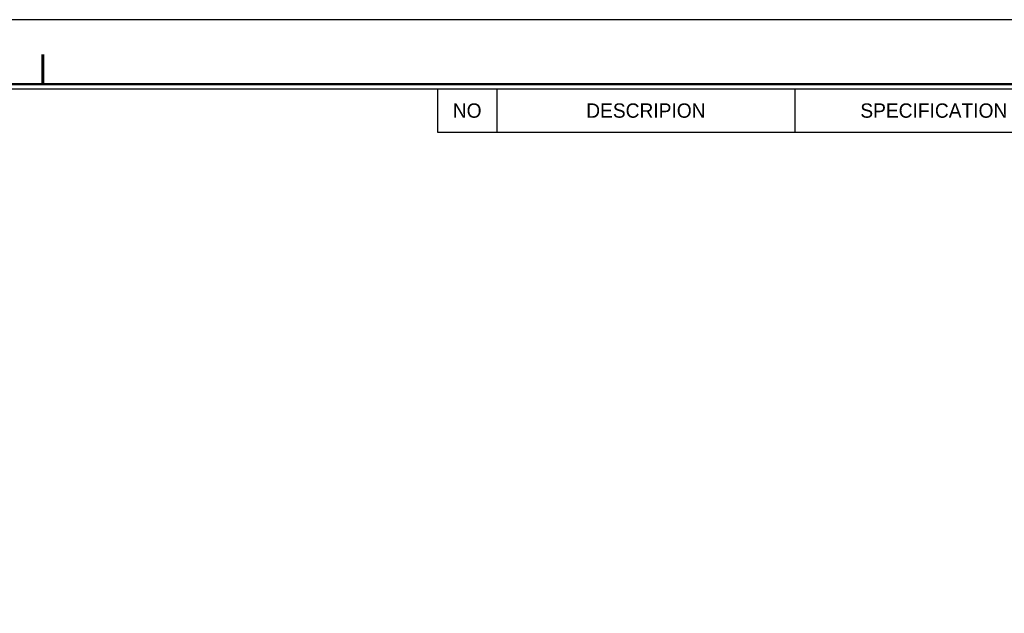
# Model space of a CAD drawing. Header units: millimetres. Extents: x 6539 to 7251, y 51 to 555.
# Tile 5 of 6: x 6894 to 7132, y 411 to 555. Entities that reach past the tile are written whole.
import ezdxf
from ezdxf.enums import TextEntityAlignment as Align

# ---------------------------------------------------------------- set-up
doc = ezdxf.new("R2010")
doc.units = ezdxf.units.MM
doc.header["$LTSCALE"] = 5
doc.layers.add('가는실선', color=1, linetype='Continuous')
doc.layers.add('외형선', color=3, linetype='Continuous')

# ---------------------------------------------------------------- blocks, each defined once
blk = doc.blocks.new('A4도각')
at = {"layer": '가는실선'}
for p, q in [((196, 203), (196, 198.668)), ((226, 203), (226, 198.668)), ((190, 198.668), (290, 198.668))]:
    blk.add_line(p, q, dxfattribs=at)
at = {"layer": '외형선'}
blk.add_line((190, 203), (190, 198.668), dxfattribs=at)
at = {"layer": '외형선', "color": 0}
blk.add_lwpolyline([(297, 210), (0, 210), (0, 0), (297, 0)], close=True, dxfattribs=at)
at = {"layer": '외형선', "const_width": 0.3}
blk.add_lwpolyline([(150.25, 203.5), (150.25, 206.5)], dxfattribs=at)
at = {"layer": '외형선', "const_width": 0.25}
blk.add_lwpolyline([(290.5, 6.5), (290.5, 203.5), (10, 203.5), (10, 6.5)], close=True, dxfattribs=at)
at = {"layer": '외형선'}
blk.add_lwpolyline([(290, 7), (290, 203), (10.5, 203), (10.5, 7)], close=True, dxfattribs=at)
at = {"color": 3}
for tag, height, p in [('REASONOFREVISIONS', 1.25, (88.5, 15.75)), ('REVISIONER', 1.25, (114.5, 15.75)), ('CHECKER', 1.25, (127.5, 15.75)), ('REVISIONDATE', 1.25, (140.5, 15.75)), ('HEATTREAT', 0.8, (153.5, 14)), ('SCALE', 1.5, (257.25, 10.25)), ('DATE', 1.5, (281.75, 10.25)), ('APRROVEDFINISH', 0.8, (153.5, 8.8))]:
    blk.add_attdef(tag, text='', height=height, dxfattribs=at).set_placement(p, align=Align.MIDDLE_CENTER)
for tag, p in [('필렛', (179.25, 10.9)), ('모따기', (179.25, 8.3))]:
    blk.add_attdef(tag, text='', height=1.15, dxfattribs=at).set_placement(p, align=Align.MIDDLE_LEFT)
at = {"layer": '외형선'}
for s, p in [('NO', (193, 200.834)), ('DESCRIPION', (211, 200.834)), ('SPECIFICATION', (240, 200.834))]:
    blk.add_text(s, height=1.444, dxfattribs=at).set_placement(p, align=Align.MIDDLE_CENTER)
for tag, height, p in [('APPROVED', 1.5, (219.75, 30.833)), ('도면타이틀', 5, (265.5, 26.5)), ('CHECKED', 1.5, (219.75, 26.5)), ('DRAWED', 1.5, (219.75, 22.167)), ('도면번호', 2.5, (270.25, 16.75)), ('도면SIZE', 2, (237.761, 11.444))]:
    blk.add_attdef(tag, text='', height=height, dxfattribs=at).set_placement(p, align=Align.MIDDLE_CENTER)

msp = doc.modelspace()

# ---------------------------------------------------------------- block references
at = {"xscale": 2.4, "yscale": 2.4, "zscale": 2.4}
msp.add_blockref('A4도각', (6538.5392, 50.5161), dxfattribs=at)

doc.saveas('drawing.dxf')
